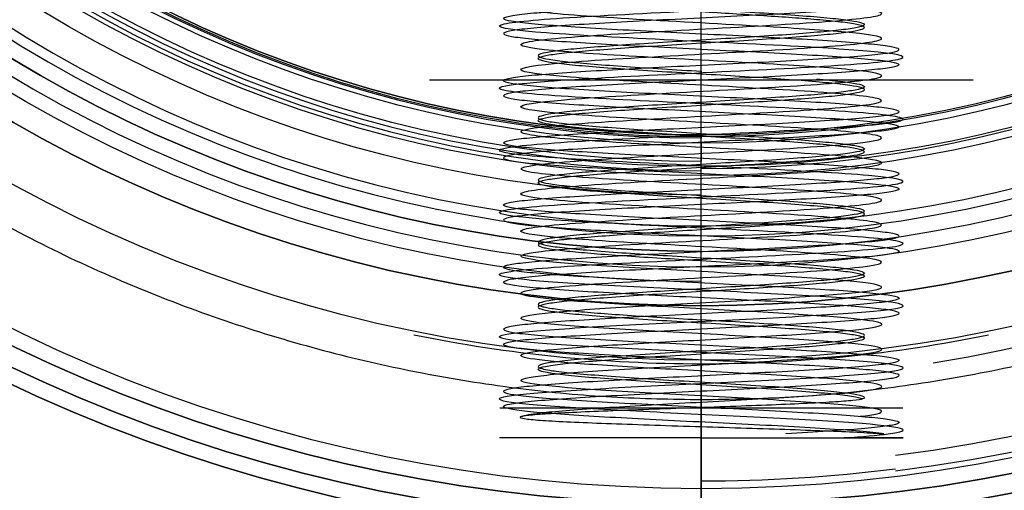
# Model space of a CAD drawing. Header units: centimetres. Extents: x -13.3 to 11.8, y -20.4 to 19.5.
# Tile 9 of 17: x -1.6 to -0.4, y -2 to -1.4. Entities that reach past the tile are written whole.
import ezdxf

# ---------------------------------------------------------------- set-up
doc = ezdxf.new("R2010")
doc.units = ezdxf.units.CM
doc.layers.add('Default', color=7, linetype='Continuous', true_color=0x000000)

# ---------------------------------------------------------------- blocks, each defined once
blk = doc.blocks.new('5486CRO_AF20')
at = {"layer": 'Default', "extrusion": (0, 1, 0)}
for centre, radius in [((0, 0, 55.5), 20.15), ((0, 0, 55.3), 20.35), ((0, 0, 50.05), 20.35), ((0, 0, 49.8), 17.8), ((0, 0, 44.8), 17.8)]:
    blk.add_arc(centre, radius, 180, 0, dxfattribs=at)
at = {"layer": 'Default', "extrusion": (0, -1, 0)}
for centre, radius in [((0, 0, -55.5), 18.5), ((0, 0, -54.8), 17.8), ((0, 0, -44.8), 20.35)]:
    blk.add_arc(centre, radius, 180, 0, dxfattribs=at)
blk = doc.blocks.new('4618_CAPPUCCIO_ABS_4617_0110')
at = {"layer": 'Default'}
for p, q in [((-18.546, 0.5), (-20.054, 0.5)), ((-19.114, 0.5, -2.596), (-19.114, 0.5, 2.596)), ((-16.9, 0), (-16.293, 0))]:
    blk.add_line(p, q, dxfattribs=at)
at = {"layer": 'Default', "extrusion": (0, 1, 0)}
for centre, radius, start, end in [((0, 0, 10), 16.771, 0, 180), ((0, 0, 10), 16.771, 180, 0), ((0, 0, 9.7), 16.065, 180, 0), ((0, 0, 7.89), 16.033, 0, 180), ((0, 0, 6.081), 16.001, 0, 180), ((0, 0, 6.081), 16.001, 180, 0), ((0, 0, 5.703), 15.703, 180, 0), ((0, 0, 5.703), 15.703, 0, 180), ((0, 0, 5.243), 17.3, 0, 180), ((0, 0, 5.243), 17.3, 180, 0), ((0, 0, 4.283), 15.622, 0, 180), ((0, 0, 2.622), 17.1, 0, 180), ((0, 0, 2.622), 17.1, 180, 0), ((0, 0, 2.027), 15.6, 0, 180), ((0, 0, 2.027), 15.6, 180, 0), ((0, 0, 1.054), 15.6, 0, 180), ((0, 0, 1.054), 15.6, 180, 0), ((0, 0, 0.5), 20.054, 0, 7.1612), ((0, 0, 0.5), 18.546, 348.4898, 360), ((0, 0, 0.5), 18.546, 0, 11.5102), ((0, 0, 0.2), 20.082, 7.1511, 180.3846), ((0, 0, 0.2), 17.1, 0, 180), ((0, 0, 0.2), 17.1, 180, 0), ((0, 0), 19.882, 7.2235, 180.3846), ((0, 0), 16.9, 0, 180), ((0, 0), 16.9, 180, 0), ((0, 0, 0.1), 16.12, 180, 0), ((0, 0, 0.1), 16.12, 0, 180)]:
    blk.add_arc(centre, radius, start, end, dxfattribs=at)
at = {"layer": 'Default', "extrusion": (0, -1, 0)}
for centre, radius, start, end in [((0, 0, -10), 16.375, 180, 0), ((0, 0, -5.943), 15.943, 180, 0), ((0, 0, -5.565), 15.645, 180, 0), ((0, 0, -5.11), 17.488, 180, 0), ((0, 0, -5.043), 17.1, 180, 0), ((0, 0, -3), 15.6, 180, 0), ((0, 0, -0.954), 15.627, 180, 0), ((0, 0), 18.778, 359.7287, 170.8554)]:
    blk.add_arc(centre, radius, start, end, dxfattribs=at)
at = {"layer": 'Default'}
blk.add_arc((-16.9, 0.2), 0.2, 180, 270, dxfattribs=at)
for points in [[(-16.375, 10), (-16.22, 9.85), (-16.065, 9.7)], [(-16.065, 9.7), (-16.033, 7.89), (-16.001, 6.081)], [(-15.703, 5.703), (-15.823, 5.823), (-15.943, 5.943)], [(-15.6, 3), (-15.622, 4.283), (-15.645, 5.565)], [(-17.1, 5.043), (-17.1, 2.622), (-17.1, 0.2)], [(-15.6, 3), (-15.6, 2.027), (-15.6, 1.054)], [(-16.12, 0.1), (-15.873, 0.527), (-15.627, 0.954)]]:
    blk.add_open_spline(points, degree=2, dxfattribs=at)
for points in [[(-19.008, 5.306), (-19.008, 5.306, 11.195), (-11.075, 5.306, 19.008), (0, 5.306, 19.008), (11.075, 5.306, 19.008), (19.008, 5.306, 11.195), (19.008, 5.306)], [(19.008, 5.306), (19.008, 5.306, -11.195), (11.075, 5.306, -19.008), (0, 5.306, -19.008), (-11.075, 5.306, -19.008), (-19.008, 5.306, -11.195), (-19.008, 5.306)]]:
    blk.add_rational_spline(points, [1.15675898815, 0.938030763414, 0.948198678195, 1.18726273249, 0.948198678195, 0.938030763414, 1.15675898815], degree=3, knots=[1.578243, 1.578243, 1.578243, 1.578243, 37.107042, 37.107042, 37.107042, 72.63584, 72.63584, 72.63584, 72.63584], dxfattribs=at)
blk = doc.blocks.new('AKARTDIV_THN_AF2_ASM')
at = {"layer": 'Default', "extrusion": (-1, 0, 0), "rotation": 90}
blk.add_blockref('4618_CAPPUCCIO_ABS_4617_0110', (-62.5, 0), dxfattribs=at)
at = {"layer": 'Default'}
blk.add_blockref('5486CRO_AF20', (0, 7), dxfattribs=at)
blk = doc.blocks.new('4322F41CRO_AF2')
at = {"layer": 'Default', "extrusion": (0, 0, -1)}
for centre, radius, start, end in [((0, 0, -6), 25, 270, 90), ((0, 0, -6), 25, 90, 270), ((0, 0, -5.5), 24.5, 270, 90), ((0, 0, -4), 24.5, 270, 90), ((0, 0, -2.5), 24.5, 90, 270), ((0, 0, -5.5), 24.5, 90, 270), ((0, 0, -4), 24.5, 90, 270), ((0, 0, -2), 24, 270, 90), ((0, 0, -2), 24, 90, 270), ((0, 0, -4.5), 22.75, 270, 90), ((0, 0, -4.5), 22.75, 90, 270), ((0, 0, -2), 20.8, 270, 90), ((0, 0, -2), 20.8, 90, 270), ((0, 0, -2.8), 20.6, 270, 90), ((0, 0, -2.5), 20.6, 270, 90), ((0, 0, -2.8), 20.6, 90, 270), ((0, 0, -2.5), 20.6, 90, 270), ((0, 0, -7), 20.8, 180, 0), ((0, 0, -6), 20.8, 180, 0), ((0, 0, -6.8), 20.6, 180, 0), ((0, 0, -6.5), 20.6, 180, 0)]:
    blk.add_arc(centre, radius, start, end, dxfattribs=at)
at = {"layer": 'Default'}
for centre, radius, start, end in [((0, 0, 2.5), 24.5, 90, 270), ((0, 0, 3), 22.75, 90, 270), ((0, 0, 6), 22.75, 90, 270), ((0, 0, 6), 22.75, 270, 90), ((0, 0, 3), 22.75, 270, 90), ((0, 0, 3), 20.8, 90, 270), ((0, 0, 3), 20.8, 270, 90), ((0, 0, 2.2), 20.6, 90, 270), ((0, 0, 2.2), 20.6, 270, 90), ((0, 0, 6.2), 20.6, 180, 0)]:
    blk.add_arc(centre, radius, start, end, dxfattribs=at)
blk = doc.blocks.new('4550Z_MAN_DEVIA_INC_ZAMA_QUA_R1123')
at = {"layer": 'Default'}
for p, q in [((-23.8, 40), (23.8, 40)), ((-19.111, 35.211), (-19.5, 35.6)), ((-14.896, 28, 3.5), (-14.896, 28, -3.5))]:
    blk.add_line(p, q, dxfattribs=at)
at = {"layer": 'Default', "extrusion": (0, -1, 0)}
blk.add_arc((0, 0, -38), 25, 140.7391704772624, 140.7391709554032, dxfattribs=at)
at = {"layer": 'Default', "extrusion": (-1, 0, 0)}
blk.add_arc((-33, 0, 19.5), 2.6, 0, 135, dxfattribs=at)
at = {"layer": 'Default', "extrusion": (1, 0, 0)}
blk.add_arc((33, 0, -19.5), 2.6, 180, 270, dxfattribs=at)
at = {"layer": 'Default'}
for points, knots in [([(-19.5, 34.838, 1.838), (-19.483, 34.596, 2.08), (-19.443, 33.898, 2.547), (-19.379, 32.551, 2.7), (-19.308, 31.197, 2.059), (-19.238, 30.383, 0.801), (-19.167, 30.353, -0.697), (-19.097, 31.117, -1.986), (-19.026, 32.445, -2.68), (-18.955, 33.939, -2.571), (-18.885, 35.152, -1.691), (-18.814, 35.72, -0.305), (-18.744, 35.473, 1.173), (-18.673, 34.485, 2.299), (-18.602, 33.052, 2.736), (-18.532, 31.603, 2.353), (-18.461, 30.573, 1.265), (-18.391, 30.271, -0.202), (-18.32, 30.786, -1.609), (-18.249, 31.965, -2.533), (-18.179, 33.454, -2.699), (-18.108, 34.807, -2.055), (-18.038, 35.618, -0.796), (-17.967, 35.645, 0.702), (-17.896, 34.879, 1.989), (-17.826, 33.55, 2.681), (-17.755, 32.056, 2.569), (-17.685, 30.845, 1.687), (-17.614, 30.28, 0.3), (-17.543, 30.53, -1.178), (-17.473, 31.52, -2.302), (-17.417, 32.66, -2.647), (-17.384, 33.326, -2.586), (-17.375, 33.507, -2.549)], [1.958813, 1.958813, 1.958813, 1.958813, 3.044735, 4.567103, 6.08947, 7.611838, 9.134205, 10.656573, 12.17894, 13.701308, 15.223675, 16.746043, 18.26841, 19.790778, 21.313145, 22.835513, 24.35788, 25.880248, 27.402616, 28.924983, 30.447351, 31.969718, 33.492086, 35.014453, 36.536821, 38.059188, 39.581556, 41.103923, 42.626291, 44.148658, 45.671026, 47.193393, 47.779098, 47.779098, 47.779098, 47.779098]), ([(-17.375, 33.507, -2.548), (-17.363, 33.747, -2.501), (-17.32, 34.587, -2.211), (-17.246, 35.664, -0.997), (-17.152, 35.646, 1.043), (-17.059, 34.266, 2.547), (-16.965, 32.235, 2.739), (-16.872, 30.597, 1.522), (-16.778, 30.197, -0.479), (-16.685, 31.239, -2.233), (-16.592, 33.188, -2.838), (-16.498, 35.04, -1.981), (-16.405, 35.842, -0.105), (-16.311, 35.181, 1.826), (-16.218, 33.397, 2.816), (-16.124, 31.408, 2.357), (-16.031, 30.24, 0.684), (-15.937, 30.492, -1.341), (-15.844, 32.035, -2.675), (-15.751, 34.075, -2.633), (-15.657, 35.562, -1.235), (-15.564, 35.73, 0.799), (-15.47, 34.492, 2.421), (-15.377, 32.486, 2.797), (-15.283, 30.745, 1.733), (-15.19, 30.165, -0.223), (-15.097, 31.044, -2.065), (-15.003, 32.93, -2.843), (-14.91, 34.852, -2.158), (-14.816, 35.821, -0.362), (-14.723, 35.337, 1.62), (-14.629, 33.65, 2.769), (-14.555, 32.043, 2.548), (-14.512, 31.336, 2.011), (-14.5, 31.163, 1.837)], [1.274448, 1.274448, 1.274448, 1.274448, 2.072195, 4.144389, 6.216584, 8.288778, 10.360973, 12.433167, 14.505362, 16.577557, 18.649751, 20.721946, 22.79414, 24.866335, 26.938529, 29.010724, 31.082919, 33.155113, 35.227308, 37.299502, 39.371697, 41.443891, 43.516086, 45.588281, 47.660475, 49.73267, 51.804864, 53.877059, 55.949253, 58.021448, 60.093643, 62.165837, 64.238032, 65.035778, 65.035778, 65.035778, 65.035778]), ([(-14.5, 31.163, 1.837), (-14.488, 30.989, 1.664), (-14.445, 30.452, 0.957), (-14.371, 30.231, -0.65), (-14.277, 31.38, -2.337), (-14.184, 33.362, -2.821), (-14.09, 35.158, -1.852), (-13.997, 35.843, 0.07), (-13.903, 35.065, 1.956), (-13.81, 33.223, 2.835), (-13.717, 31.267, 2.255), (-13.623, 30.203, 0.514), (-13.53, 30.579, -1.492), (-13.436, 32.201, -2.73), (-13.343, 34.235, -2.562), (-13.249, 35.633, -1.075), (-13.156, 35.675, 0.965), (-13.062, 34.341, 2.508), (-12.969, 32.316, 2.76), (-12.876, 30.643, 1.592), (-12.782, 30.184, -0.397), (-12.689, 31.174, -2.181), (-12.595, 33.105, -2.842), (-12.502, 34.981, -2.04), (-12.408, 35.838, -0.188), (-12.315, 35.233, 1.761), (-12.222, 33.479, 2.803), (-12.128, 31.478, 2.403), (-12.035, 30.261, 0.765), (-11.941, 30.453, -1.266), (-11.848, 31.957, -2.646), (-11.754, 33.997, -2.664), (-11.68, 35.211, -1.587), (-11.637, 35.501, -0.747), (-11.625, 35.548, -0.507)], [1.274448, 1.274448, 1.274448, 1.274448, 2.072195, 4.144389, 6.216584, 8.288778, 10.360973, 12.433167, 14.505362, 16.577557, 18.649751, 20.721946, 22.79414, 24.866335, 26.938529, 29.010724, 31.082919, 33.155113, 35.227308, 37.299502, 39.371697, 41.443891, 43.516086, 45.588281, 47.660475, 49.73267, 51.804864, 53.877059, 55.949253, 58.021448, 60.093643, 62.165837, 64.238032, 65.035778, 65.035778, 65.035778, 65.035778]), ([(-17.614, 33.453, -2.277), (-17.602, 33.668, -2.235), (-17.559, 34.418, -1.976), (-17.485, 35.38, -0.891), (-17.391, 35.364, 0.932), (-17.298, 34.132, 2.276), (-17.205, 32.316, 2.448), (-17.111, 30.853, 1.36), (-17.018, 30.495, -0.428), (-16.924, 31.427, -1.996), (-16.831, 33.168, -2.536), (-16.737, 34.823, -1.77), (-16.644, 35.54, -0.094), (-16.551, 34.949, 1.631), (-16.457, 33.354, 2.517), (-16.364, 31.578, 2.106), (-16.27, 30.533, 0.611), (-16.177, 30.759, -1.198), (-16.083, 32.138, -2.391), (-15.99, 33.961, -2.353), (-15.896, 35.289, -1.103), (-15.803, 35.439, 0.714), (-15.71, 34.333, 2.164), (-15.616, 32.541, 2.5), (-15.523, 30.985, 1.549), (-15.429, 30.466, -0.199), (-15.336, 31.252, -1.845), (-15.242, 32.938, -2.541), (-15.149, 34.655, -1.928), (-15.056, 35.521, -0.323), (-14.962, 35.089, 1.448), (-14.869, 33.581, 2.474), (-14.794, 32.145, 2.277), (-14.751, 31.513, 1.797), (-14.739, 31.358, 1.642)], [1.267306, 1.267306, 1.267306, 1.267306, 2.060661, 4.121322, 6.181983, 8.242643, 10.303304, 12.363965, 14.424626, 16.485287, 18.545948, 20.606609, 22.667269, 24.72793, 26.788591, 28.849252, 30.909913, 32.970574, 35.031235, 37.091895, 39.152556, 41.213217, 43.273878, 45.334539, 47.3952, 49.455861, 51.516521, 53.577182, 55.637843, 57.698504, 59.759165, 61.819826, 63.880487, 64.673744, 64.673744, 64.673744, 64.673744]), ([(-17.136, 33.453, -2.277), (-17.124, 33.668, -2.235), (-17.081, 34.418, -1.976), (-17.006, 35.38, -0.891), (-16.913, 35.364, 0.932), (-16.819, 34.132, 2.276), (-16.726, 32.316, 2.448), (-16.633, 30.853, 1.36), (-16.539, 30.495, -0.428), (-16.446, 31.427, -1.996), (-16.352, 33.168, -2.536), (-16.259, 34.823, -1.77), (-16.165, 35.54, -0.094), (-16.072, 34.949, 1.631), (-15.979, 33.354, 2.517), (-15.885, 31.578, 2.106), (-15.792, 30.533, 0.611), (-15.698, 30.759, -1.198), (-15.605, 32.138, -2.391), (-15.511, 33.961, -2.353), (-15.418, 35.289, -1.103), (-15.324, 35.439, 0.714), (-15.231, 34.333, 2.164), (-15.138, 32.541, 2.5), (-15.044, 30.985, 1.549), (-14.951, 30.466, -0.199), (-14.857, 31.252, -1.845), (-14.764, 32.938, -2.541), (-14.67, 34.655, -1.928), (-14.577, 35.521, -0.323), (-14.484, 35.089, 1.448), (-14.39, 33.581, 2.474), (-14.316, 32.145, 2.277), (-14.273, 31.513, 1.797), (-14.261, 31.358, 1.642)], [1.267404, 1.267404, 1.267404, 1.267404, 2.060661, 4.121322, 6.181983, 8.242643, 10.303304, 12.363965, 14.424626, 16.485287, 18.545948, 20.606609, 22.667269, 24.72793, 26.788591, 28.849252, 30.909913, 32.970574, 35.031235, 37.091895, 39.152556, 41.213217, 43.273878, 45.334539, 47.3952, 49.455861, 51.516521, 53.577182, 55.637843, 57.698504, 59.759165, 61.819826, 63.880487, 64.673842, 64.673842, 64.673842, 64.673842]), ([(-19.224, 33.271, -2.307), (-19.209, 33.543, -2.275), (-19.173, 34.19, -2.081), (-19.115, 35.006, -1.36), (-19.051, 35.414, -0.222), (-18.987, 35.221, 0.972), (-18.923, 34.475, 1.923), (-18.858, 33.363, 2.397), (-18.794, 32.16, 2.274), (-18.73, 31.166, 1.585), (-18.666, 30.629, 0.502), (-18.602, 30.681, -0.705), (-18.538, 31.31, -1.738), (-18.473, 32.36, -2.338), (-18.409, 33.568, -2.356), (-18.345, 34.636, -1.789), (-18.281, 35.296, -0.776), (-18.217, 35.386, 0.43), (-18.152, 34.881, 1.528), (-18.088, 33.909, 2.247), (-18.024, 32.711, 2.407), (-17.96, 31.584, 1.968), (-17.896, 30.81, 1.039), (-17.832, 30.581, -0.148), (-17.767, 30.953, -1.298), (-17.703, 31.835, -2.125), (-17.652, 32.766, -2.363), (-17.623, 33.306, -2.308), (-17.614, 33.453, -2.278)], [8.610606, 8.610606, 8.610606, 8.610606, 9.570875, 10.938143, 12.305411, 13.672679, 15.039947, 16.407215, 17.774483, 19.141751, 20.509018, 21.876286, 23.243554, 24.610822, 25.97809, 27.345358, 28.712626, 30.079894, 31.447162, 32.81443, 34.181697, 35.548965, 36.916233, 38.283501, 39.650769, 41.018037, 42.385305, 42.911276, 42.911276, 42.911276, 42.911276]), ([(-19.223, 34.097, 2.048), (-19.218, 34.009, 2.095), (-19.189, 33.527, 2.315), (-19.136, 32.536, 2.401), (-19.066, 31.343, 1.798), (-18.995, 30.645, 0.659), (-18.925, 30.651, -0.678), (-18.854, 31.358, -1.812), (-18.784, 32.556, -2.404), (-18.713, 33.886, -2.279), (-18.643, 34.952, -1.473), (-18.573, 35.435, -0.227), (-18.502, 35.19, 1.087), (-18.432, 34.291, 2.076), (-18.361, 33.007, 2.445), (-18.291, 31.72, 2.084), (-18.22, 30.816, 1.1), (-18.15, 30.564, -0.213), (-18.079, 31.04, -1.462), (-18.009, 32.101, -2.274), (-17.938, 33.431, -2.407), (-17.868, 34.632, -1.821), (-17.797, 35.345, -0.691), (-17.727, 35.358, 0.645), (-17.656, 34.667, 1.789), (-17.586, 33.477, 2.398), (-17.515, 32.145, 2.291), (-17.445, 31.069, 1.499), (-17.374, 30.569, 0.26), (-17.304, 30.795, -1.057), (-17.233, 31.68, -2.058), (-17.177, 32.697, -2.365), (-17.145, 33.291, -2.311), (-17.136, 33.453, -2.278)], [2.669333, 2.669333, 2.669333, 2.669333, 3.022373, 4.533559, 6.044746, 7.555932, 9.067119, 10.578305, 12.089492, 13.600678, 15.111865, 16.623051, 18.134238, 19.645424, 21.156611, 22.667797, 24.178984, 25.69017, 27.201357, 28.712543, 30.22373, 31.734916, 33.246103, 34.757289, 36.268476, 37.779662, 39.290849, 40.802035, 42.313222, 43.824408, 45.335595, 46.846781, 47.428198, 47.428198, 47.428198, 47.428198]), ([(-14.739, 31.358, 1.642), (-14.727, 31.203, 1.487), (-14.684, 30.723, 0.855), (-14.61, 30.526, -0.581), (-14.516, 31.552, -2.089), (-14.423, 33.323, -2.521), (-14.33, 34.928, -1.655), (-14.236, 35.541, 0.062), (-14.143, 34.845, 1.748), (-14.049, 33.199, 2.534), (-13.956, 31.451, 2.015), (-13.862, 30.5, 0.459), (-13.769, 30.836, -1.333), (-13.676, 32.286, -2.439), (-13.582, 34.103, -2.289), (-13.489, 35.353, -0.961), (-13.395, 35.391, 0.862), (-13.302, 34.198, 2.241), (-13.208, 32.389, 2.467), (-13.115, 30.894, 1.422), (-13.021, 30.483, -0.354), (-12.928, 31.369, -1.949), (-12.835, 33.094, -2.54), (-12.741, 34.77, -1.823), (-12.648, 35.536, -0.168), (-12.554, 34.996, 1.573), (-12.461, 33.428, 2.505), (-12.367, 31.64, 2.147), (-12.274, 30.552, 0.684), (-12.181, 30.724, -1.132), (-12.087, 32.068, -2.364), (-11.994, 33.891, -2.38), (-11.919, 34.976, -1.418), (-11.876, 35.235, -0.668), (-11.864, 35.277, -0.453)], [1.267306, 1.267306, 1.267306, 1.267306, 2.060661, 4.121322, 6.181983, 8.242643, 10.303304, 12.363965, 14.424626, 16.485287, 18.545948, 20.606609, 22.667269, 24.72793, 26.788591, 28.849252, 30.909913, 32.970574, 35.031235, 37.091895, 39.152556, 41.213217, 43.273878, 45.334539, 47.3952, 49.455861, 51.516521, 53.577182, 55.637843, 57.698504, 59.759165, 61.819826, 63.880487, 64.673744, 64.673744, 64.673744, 64.673744]), ([(-14.261, 31.358, 1.642), (-14.249, 31.203, 1.487), (-14.206, 30.723, 0.855), (-14.131, 30.526, -0.581), (-14.038, 31.552, -2.089), (-13.944, 33.323, -2.521), (-13.851, 34.928, -1.655), (-13.758, 35.541, 0.062), (-13.664, 34.845, 1.748), (-13.571, 33.199, 2.534), (-13.477, 31.451, 2.015), (-13.384, 30.5, 0.459), (-13.29, 30.836, -1.333), (-13.197, 32.286, -2.439), (-13.104, 34.103, -2.289), (-13.01, 35.353, -0.961), (-12.917, 35.391, 0.862), (-12.823, 34.198, 2.241), (-12.73, 32.389, 2.467), (-12.636, 30.894, 1.422), (-12.543, 30.483, -0.354), (-12.449, 31.369, -1.949), (-12.356, 33.094, -2.54), (-12.263, 34.77, -1.823), (-12.169, 35.536, -0.168), (-12.076, 34.996, 1.573), (-11.982, 33.428, 2.505), (-11.889, 31.64, 2.147), (-11.795, 30.552, 0.684), (-11.702, 30.724, -1.132), (-11.609, 32.068, -2.364), (-11.515, 33.891, -2.38), (-11.441, 34.976, -1.418), (-11.398, 35.235, -0.668), (-11.386, 35.277, -0.453)], [1.267404, 1.267404, 1.267404, 1.267404, 2.060661, 4.121322, 6.181983, 8.242643, 10.303304, 12.363965, 14.424626, 16.485287, 18.545948, 20.606609, 22.667269, 24.72793, 26.788591, 28.849252, 30.909913, 32.970574, 35.031235, 37.091895, 39.152556, 41.213217, 43.273878, 45.334539, 47.3952, 49.455861, 51.516521, 53.577182, 55.637843, 57.698504, 59.759165, 61.819826, 63.880487, 64.673842, 64.673842, 64.673842, 64.673842]), ([(-19, 33.302, 2.078), (-19.007, 33.482, 2.059), (-19.02, 33.839, 1.973), (-19.04, 34.327, 1.709), (-19.06, 34.734, 1.327), (-19.08, 35.033, 0.851), (-19.1, 35.202, 0.311), (-19.12, 35.229, -0.258), (-19.14, 35.111, -0.82), (-19.16, 34.852, -1.337), (-19.179, 34.47, -1.774), (-19.199, 33.986, -2.104), (-19.217, 33.481, -2.286), (-19.228, 33.144, -2.328), (-19.233, 33, -2.333)], [0, 0, 0, 0, 0.583206, 1.166413, 1.749619, 2.332825, 2.916032, 3.499238, 4.082444, 4.665651, 5.248857, 5.832063, 6.41527, 6.842028, 6.842028, 6.842028, 6.842028]), ([(-18.666, 32.227, -1.953), (-18.659, 32.338, -1.997), (-18.641, 32.624, -2.082), (-18.612, 33.102, -2.12), (-18.58, 33.631, -2.027), (-18.548, 34.12, -1.803), (-18.515, 34.537, -1.464), (-18.483, 34.855, -1.032), (-18.451, 35.055, -0.533), (-18.429, 35.1, -0.178), (-18.418, 35.1)], [5.555534, 5.555534, 5.555534, 5.555534, 5.918673, 6.456735, 6.994796, 7.532857, 8.070918, 8.60898, 9.147041, 9.685102, 9.685102, 9.685102, 9.685102]), ([(-18.382, 35.1), (-18.392, 35.1, -0.179), (-18.414, 35.054, -0.537), (-18.447, 34.851, -1.039), (-18.479, 34.529, -1.473), (-18.512, 34.106, -1.812), (-18.544, 33.612, -2.033), (-18.577, 33.078, -2.122), (-18.605, 32.608, -2.079), (-18.623, 32.33, -1.993), (-18.63, 32.227, -1.953)], [0, 0, 0, 0, 0.542017, 1.084035, 1.626052, 2.168069, 2.710086, 3.252104, 3.794121, 4.12946, 4.12946, 4.12946, 4.12946]), ([(-18.63, 32.227, -1.953), (-18.634, 32.163, -1.927), (-18.649, 31.938, -1.825), (-18.675, 31.584, -1.582), (-18.707, 31.23, -1.172), (-18.74, 30.991, -0.687), (-18.772, 30.883, -0.156), (-18.805, 30.912, 0.384), (-18.837, 31.077, 0.899), (-18.87, 31.367, 1.356), (-18.902, 31.762, 1.725), (-18.935, 32.239, 1.982), (-18.967, 32.764, 2.11), (-18.989, 33.125, 2.104), (-19, 33.302, 2.078)], [4.12946, 4.12946, 4.12946, 4.12946, 4.336138, 4.878156, 5.420173, 5.96219, 6.504208, 7.046225, 7.588242, 8.130259, 8.672277, 9.214294, 9.756311, 10.298329, 10.298329, 10.298329, 10.298329]), ([(-19.233, 33, -2.333), (-19.235, 32.947, -2.335), (-19.243, 32.698, -2.335), (-19.258, 32.253, -2.263), (-19.278, 31.703, -2.023), (-19.297, 31.227, -1.651), (-19.316, 30.857, -1.17), (-19.336, 30.615, -0.608), (-19.349, 30.551, -0.204), (-19.355, 30.545)], [6.842028, 6.842028, 6.842028, 6.842028, 6.998476, 7.581682, 8.164889, 8.748095, 9.331301, 9.914508, 10.497714, 10.497714, 10.497714, 10.497714]), ([(-19, 32.698, 2.078), (-18.989, 32.522, 2.053), (-18.968, 32.177, 1.957), (-18.935, 31.712, 1.688), (-18.903, 31.33, 1.31), (-18.871, 31.055, 0.849), (-18.838, 30.904, 0.333), (-18.806, 30.887, -0.204), (-18.774, 31.006, -0.728), (-18.742, 31.253, -1.205), (-18.709, 31.611, -1.605), (-18.684, 31.958, -1.836), (-18.67, 32.173, -1.931), (-18.666, 32.227, -1.953)], [0, 0, 0, 0, 0.538061, 1.076122, 1.614184, 2.152245, 2.690306, 3.228367, 3.766429, 4.30449, 4.842551, 5.380612, 5.555534, 5.555534, 5.555534, 5.555534])]:
    blk.add_open_spline(points, degree=3, knots=knots, dxfattribs=at)
for points, degree in [([(-19.5, 35.6), (-21.1, 35.6), (-22.7, 35.6)], 2), ([(-17.278, 33.497, -2.498), (-17.289, 33.288, -2.539), (-17.31, 32.861, -2.57), (-17.342, 32.228, -2.455), (-17.374, 31.644, -2.187), (-17.406, 31.144, -1.783), (-17.437, 30.76, -1.267), (-17.469, 30.516, -0.672), (-17.501, 30.427, -0.035), (-17.533, 30.498, 0.604), (-17.565, 30.726, 1.205), (-17.597, 31.096, 1.731), (-17.629, 31.584, 2.149), (-17.661, 32.161, 2.433), (-17.693, 32.79, 2.565), (-17.725, 33.433, 2.537), (-17.756, 34.048, 2.35), (-17.788, 34.598, 2.017), (-17.82, 35.048, 1.558), (-17.852, 35.371, 1.002), (-17.884, 35.545, 0.383), (-17.916, 35.56, -0.26), (-17.948, 35.416, -0.886), (-17.98, 35.121, -1.458), (-18.012, 34.693, -1.938), (-18.043, 34.16, -2.297), (-18.075, 33.555, -2.513), (-18.107, 32.914, -2.572), (-18.139, 32.279, -2.471), (-18.171, 31.689, -2.215), (-18.203, 31.181, -1.821), (-18.235, 30.787, -1.313), (-18.267, 30.53, -0.724), (-18.299, 30.428, -0.089), (-18.331, 30.486, 0.551), (-18.362, 30.701, 1.157), (-18.394, 31.06, 1.691), (-18.426, 31.54, 2.119), (-18.458, 32.111, 2.415), (-18.49, 32.737, 2.56), (-18.522, 33.38, 2.545), (-18.554, 33.999, 2.372), (-18.586, 34.556, 2.05), (-18.618, 35.015, 1.601), (-18.649, 35.349, 1.051), (-18.681, 35.536, 0.436), (-18.713, 35.565, -0.206), (-18.745, 35.434, -0.836), (-18.777, 35.151, -1.413), (-18.809, 34.733, -1.902), (-18.841, 34.208, -2.273), (-18.873, 33.607, -2.501), (-18.905, 32.968, -2.573), (-18.936, 32.331, -2.485), (-18.968, 31.736, -2.242), (-19, 31.22, -1.858), (-19.032, 30.815, -1.359), (-19.064, 30.546, -0.775), (-19.096, 30.43, -0.142), (-19.128, 30.475, 0.499), (-19.16, 30.678, 1.109), (-19.192, 31.025, 1.65), (-19.224, 31.496, 2.088), (-19.255, 32.06, 2.396), (-19.287, 32.684, 2.554), (-19.319, 33.327, 2.553), (-19.351, 33.949, 2.392), (-19.383, 34.513, 2.082), (-19.415, 34.981, 1.642), (-19.436, 35.212, 1.281), (-19.447, 35.303, 1.088)], 3), ([(-19.447, 32.022, 2.351), (-19.436, 31.826, 2.27), (-19.415, 31.454, 2.057), (-19.383, 30.993, 1.611), (-19.351, 30.657, 1.064), (-19.319, 30.466, 0.45), (-19.288, 30.434, -0.191), (-19.256, 30.561, -0.82), (-19.224, 30.84, -1.399), (-19.192, 31.253, -1.89), (-19.16, 31.776, -2.264), (-19.128, 32.374, -2.496), (-19.096, 33.011, -2.573), (-19.065, 33.648, -2.491), (-19.033, 34.245, -2.253), (-19.001, 34.763, -1.874), (-18.969, 35.173, -1.379), (-18.937, 35.446, -0.799), (-18.905, 35.568, -0.168), (-18.873, 35.53, 0.473), (-18.842, 35.334, 1.084), (-18.81, 34.993, 1.628), (-18.778, 34.528, 2.071), (-18.746, 33.967, 2.385), (-18.714, 33.347, 2.55), (-18.682, 32.705, 2.557), (-18.65, 32.081, 2.404), (-18.619, 31.515, 2.102), (-18.587, 31.041, 1.668), (-18.555, 30.689, 1.131), (-18.523, 30.48, 0.524), (-18.491, 30.429, -0.116), (-18.459, 30.538, -0.749), (-18.428, 30.8, -1.335), (-18.396, 31.199, -1.838), (-18.364, 31.71, -2.227), (-18.332, 32.302, -2.477), (-18.3, 32.937, -2.573), (-18.268, 33.575, -2.508), (-18.236, 34.178, -2.288), (-18.205, 34.708, -1.925), (-18.173, 35.131, -1.442), (-18.141, 35.422, -0.87), (-18.109, 35.562, -0.243), (-18.077, 35.542, 0.399), (-18.045, 35.364, 1.016), (-18.013, 35.039, 1.57), (-17.982, 34.587, 2.026), (-17.95, 34.036, 2.356), (-17.918, 33.421, 2.539), (-17.886, 32.779, 2.564), (-17.854, 32.151, 2.43), (-17.822, 31.576, 2.144), (-17.791, 31.09, 1.725), (-17.759, 30.722, 1.198), (-17.727, 30.497, 0.597), (-17.695, 30.427, -0.041), (-17.663, 30.517, -0.677), (-17.631, 30.762, -1.271), (-17.599, 31.146, -1.785), (-17.568, 31.646, -2.188), (-17.536, 32.23, -2.456), (-17.504, 32.862, -2.57), (-17.483, 33.289, -2.539), (-17.472, 33.497, -2.498)], 3), ([(-14.597, 31.199, 1.801), (-14.608, 31.35, 1.951), (-14.629, 31.689, 2.215), (-14.661, 32.28, 2.471), (-14.693, 32.916, 2.572), (-14.725, 33.557, 2.513), (-14.757, 34.163, 2.296), (-14.789, 34.697, 1.935), (-14.821, 35.124, 1.453), (-14.853, 35.418, 0.88), (-14.884, 35.561, 0.252), (-14.916, 35.544, -0.392), (-14.948, 35.367, -1.011), (-14.98, 35.042, -1.567), (-15.012, 34.589, -2.025), (-15.044, 34.037, -2.356), (-15.076, 33.419, -2.539), (-15.108, 32.776, -2.564), (-15.14, 32.146, -2.428), (-15.172, 31.57, -2.14), (-15.204, 31.084, -1.718), (-15.236, 30.717, -1.188), (-15.268, 30.494, -0.584), (-15.3, 30.427, 0.056), (-15.332, 30.521, 0.693), (-15.364, 30.771, 1.287), (-15.396, 31.16, 1.8), (-15.428, 31.665, 2.2), (-15.459, 32.253, 2.463), (-15.491, 32.888, 2.571), (-15.523, 33.53, 2.519), (-15.555, 34.138, 2.308), (-15.587, 34.676, 1.953), (-15.619, 35.108, 1.476), (-15.651, 35.409, 0.907), (-15.683, 35.558, 0.28), (-15.715, 35.548, -0.364), (-15.747, 35.378, -0.985), (-15.779, 35.059, -1.544), (-15.811, 34.611, -2.007), (-15.843, 34.062, -2.344), (-15.875, 33.447, -2.535), (-15.907, 32.804, -2.566), (-15.939, 32.173, -2.437), (-15.971, 31.594, -2.155), (-16.003, 31.103, -1.739), (-16.034, 30.73, -1.213), (-16.066, 30.5, -0.612), (-16.098, 30.427, 0.028), (-16.13, 30.514, 0.666), (-16.162, 30.757, 1.262), (-16.194, 31.141, 1.78), (-16.226, 31.641, 2.186), (-16.258, 32.226, 2.455), (-16.29, 32.86, 2.57), (-16.322, 33.502, 2.524), (-16.354, 34.113, 2.321), (-16.386, 34.654, 1.972), (-16.418, 35.092, 1.499), (-16.45, 35.399, 0.933), (-16.482, 35.555, 0.308), (-16.514, 35.552, -0.336), (-16.546, 35.388, -0.959), (-16.578, 35.076, -1.522), (-16.609, 34.633, -1.989), (-16.641, 34.088, -2.333), (-16.673, 33.475, -2.53), (-16.705, 32.832, -2.568), (-16.737, 32.199, -2.446), (-16.769, 31.617, -2.171), (-16.801, 31.122, -1.759), (-16.833, 30.744, -1.238), (-16.865, 30.507, -0.639), (-16.897, 30.426), (-16.929, 30.507, 0.639), (-16.961, 30.744, 1.238), (-16.993, 31.122, 1.759), (-17.025, 31.617, 2.171), (-17.057, 32.199, 2.446), (-17.089, 32.832, 2.568), (-17.121, 33.475, 2.53), (-17.153, 34.088, 2.333), (-17.184, 34.633, 1.989), (-17.216, 35.076, 1.522), (-17.248, 35.388, 0.959), (-17.28, 35.552, 0.336), (-17.312, 35.555, -0.308), (-17.344, 35.399, -0.933), (-17.376, 35.092, -1.499), (-17.408, 34.654, -1.972), (-17.44, 34.113, -2.321), (-17.461, 33.706, -2.456), (-17.472, 33.497, -2.498)], 3), ([(-17.278, 33.497, -2.498), (-17.267, 33.706, -2.456), (-17.246, 34.113, -2.321), (-17.214, 34.654, -1.972), (-17.182, 35.092, -1.499), (-17.15, 35.399, -0.933), (-17.118, 35.555, -0.308), (-17.086, 35.552, 0.336), (-17.054, 35.388, 0.959), (-17.022, 35.076, 1.522), (-16.991, 34.633, 1.989), (-16.959, 34.088, 2.333), (-16.927, 33.475, 2.53), (-16.895, 32.832, 2.568), (-16.863, 32.199, 2.446), (-16.831, 31.617, 2.171), (-16.799, 31.122, 1.759), (-16.767, 30.744, 1.238), (-16.735, 30.507, 0.639), (-16.703, 30.426), (-16.671, 30.507, -0.639), (-16.639, 30.744, -1.238), (-16.607, 31.122, -1.759), (-16.575, 31.617, -2.171), (-16.543, 32.199, -2.446), (-16.511, 32.832, -2.568), (-16.479, 33.475, -2.53), (-16.447, 34.088, -2.333), (-16.416, 34.633, -1.989), (-16.384, 35.076, -1.522), (-16.352, 35.388, -0.959), (-16.32, 35.552, -0.336), (-16.288, 35.555, 0.308), (-16.256, 35.399, 0.933), (-16.224, 35.092, 1.499), (-16.192, 34.654, 1.972), (-16.16, 34.113, 2.321), (-16.128, 33.502, 2.524), (-16.096, 32.86, 2.57), (-16.064, 32.226, 2.455), (-16.032, 31.641, 2.186), (-16, 31.141, 1.78), (-15.968, 30.757, 1.262), (-15.936, 30.514, 0.666), (-15.904, 30.427, 0.028), (-15.872, 30.5, -0.612), (-15.841, 30.73, -1.213), (-15.809, 31.103, -1.739), (-15.777, 31.594, -2.155), (-15.745, 32.173, -2.437), (-15.713, 32.804, -2.566), (-15.681, 33.447, -2.535), (-15.649, 34.062, -2.344), (-15.617, 34.611, -2.007), (-15.585, 35.059, -1.544), (-15.553, 35.378, -0.985), (-15.521, 35.548, -0.364), (-15.489, 35.558, 0.28), (-15.457, 35.409, 0.907), (-15.425, 35.108, 1.476), (-15.393, 34.676, 1.953), (-15.361, 34.138, 2.308), (-15.329, 33.53, 2.519), (-15.297, 32.888, 2.571), (-15.266, 32.253, 2.463), (-15.234, 31.665, 2.2), (-15.202, 31.16, 1.8), (-15.17, 30.771, 1.287), (-15.138, 30.521, 0.693), (-15.106, 30.427, 0.056), (-15.074, 30.494, -0.584), (-15.042, 30.717, -1.188), (-15.01, 31.084, -1.718), (-14.978, 31.57, -2.14), (-14.946, 32.146, -2.428), (-14.914, 32.776, -2.564), (-14.882, 33.419, -2.539), (-14.85, 34.037, -2.356), (-14.818, 34.589, -2.025), (-14.786, 35.042, -1.567), (-14.754, 35.367, -1.011), (-14.722, 35.544, -0.392), (-14.691, 35.561, 0.252), (-14.659, 35.418, 0.88), (-14.627, 35.124, 1.453), (-14.595, 34.697, 1.935), (-14.563, 34.163, 2.296), (-14.531, 33.557, 2.513), (-14.499, 32.916, 2.572), (-14.467, 32.28, 2.471), (-14.435, 31.689, 2.215), (-14.414, 31.35, 1.951), (-14.403, 31.199, 1.801)], 3), ([(-11.722, 35.498, -0.497), (-11.733, 35.456, -0.706), (-11.754, 35.321, -1.113), (-11.786, 34.972, -1.654), (-11.818, 34.499, -2.092), (-11.85, 33.933, -2.399), (-11.882, 33.308, -2.555), (-11.914, 32.664, -2.552), (-11.946, 32.041, -2.388), (-11.978, 31.478, -2.076), (-12.009, 31.011, -1.633), (-12.041, 30.667, -1.088), (-12.073, 30.47, -0.475), (-12.105, 30.432, 0.168), (-12.137, 30.554, 0.801), (-12.169, 30.829, 1.383), (-12.201, 31.241, 1.878), (-12.233, 31.762, 2.256), (-12.265, 32.361, 2.493), (-12.297, 33, 2.574), (-12.329, 33.639, 2.493), (-12.361, 34.238, 2.256), (-12.393, 34.759, 1.878), (-12.425, 35.171, 1.383), (-12.457, 35.446, 0.801), (-12.489, 35.568, 0.168), (-12.521, 35.53, -0.475), (-12.553, 35.333, -1.088), (-12.584, 34.989, -1.633), (-12.616, 34.522, -2.076), (-12.648, 33.959, -2.388), (-12.68, 33.336, -2.552), (-12.712, 32.692, -2.555), (-12.744, 32.067, -2.399), (-12.776, 31.501, -2.092), (-12.808, 31.028, -1.654), (-12.84, 30.679, -1.113), (-12.872, 30.476, -0.502), (-12.904, 30.43, 0.14), (-12.936, 30.545, 0.774), (-12.968, 30.814, 1.359), (-13, 31.22, 1.859), (-13.032, 31.738, 2.243), (-13.064, 32.334, 2.486), (-13.096, 32.972, 2.573), (-13.128, 33.612, 2.5), (-13.159, 34.213, 2.27), (-13.191, 34.739, 1.897), (-13.223, 35.155, 1.406), (-13.255, 35.437, 0.827), (-13.287, 35.566, 0.196), (-13.319, 35.535, -0.447), (-13.351, 35.344, -1.062), (-13.383, 35.007, -1.611), (-13.415, 34.544, -2.059), (-13.447, 33.985, -2.378), (-13.479, 33.364, -2.548), (-13.511, 32.72, -2.558), (-13.543, 32.093, -2.409), (-13.575, 31.524, -2.108), (-13.607, 31.047, -1.676), (-13.639, 30.692, -1.138), (-13.671, 30.481, -0.53), (-13.703, 30.429, 0.112), (-13.734, 30.537, 0.747), (-13.766, 30.8, 1.335), (-13.798, 31.2, 1.84), (-13.83, 31.713, 2.229), (-13.862, 32.307, 2.479), (-13.894, 32.944, 2.573), (-13.926, 33.584, 2.506), (-13.958, 34.188, 2.283), (-13.99, 34.718, 1.916), (-14.022, 35.14, 1.43), (-14.054, 35.428, 0.854), (-14.086, 35.564, 0.224), (-14.118, 35.539, -0.419), (-14.15, 35.356, -1.037), (-14.182, 35.025, -1.589), (-14.214, 34.567, -2.042), (-14.246, 34.011, -2.367), (-14.278, 33.392, -2.544), (-14.309, 32.748, -2.561), (-14.341, 32.12, -2.418), (-14.373, 31.547, -2.124), (-14.405, 31.065, -1.697), (-14.437, 30.704, -1.163), (-14.469, 30.487, -0.557), (-14.501, 30.428, 0.084), (-14.533, 30.529, 0.72), (-14.565, 30.785, 1.311), (-14.586, 31.049, 1.65), (-14.597, 31.199, 1.801)], 3), ([(-14.403, 31.199, 1.801), (-14.392, 31.049, 1.65), (-14.371, 30.785, 1.311), (-14.339, 30.529, 0.72), (-14.307, 30.428, 0.084), (-14.275, 30.487, -0.557), (-14.243, 30.704, -1.163), (-14.211, 31.065, -1.697), (-14.179, 31.547, -2.124), (-14.147, 32.12, -2.418), (-14.116, 32.748, -2.561), (-14.084, 33.392, -2.544), (-14.052, 34.011, -2.367), (-14.02, 34.567, -2.042), (-13.988, 35.025, -1.589), (-13.956, 35.356, -1.037), (-13.924, 35.539, -0.419), (-13.892, 35.564, 0.224), (-13.86, 35.428, 0.854), (-13.828, 35.14, 1.43), (-13.796, 34.718, 1.916), (-13.764, 34.188, 2.283), (-13.732, 33.584, 2.506), (-13.7, 32.944, 2.573), (-13.668, 32.307, 2.479), (-13.636, 31.713, 2.229), (-13.604, 31.2, 1.84), (-13.572, 30.8, 1.335), (-13.541, 30.537, 0.747), (-13.509, 30.429, 0.112), (-13.477, 30.481, -0.53), (-13.445, 30.692, -1.138), (-13.413, 31.047, -1.676), (-13.381, 31.524, -2.108), (-13.349, 32.093, -2.409), (-13.317, 32.72, -2.558), (-13.285, 33.364, -2.548), (-13.253, 33.985, -2.378), (-13.221, 34.544, -2.059), (-13.189, 35.007, -1.611), (-13.157, 35.344, -1.062), (-13.125, 35.535, -0.447), (-13.093, 35.566, 0.196), (-13.061, 35.437, 0.827), (-13.029, 35.155, 1.406), (-12.997, 34.739, 1.897), (-12.966, 34.213, 2.27), (-12.934, 33.612, 2.5), (-12.902, 32.972, 2.573), (-12.87, 32.334, 2.486), (-12.838, 31.738, 2.243), (-12.806, 31.22, 1.859), (-12.774, 30.814, 1.359), (-12.742, 30.545, 0.774), (-12.71, 30.43, 0.14), (-12.678, 30.476, -0.502), (-12.646, 30.679, -1.113), (-12.614, 31.028, -1.654), (-12.582, 31.501, -2.092), (-12.55, 32.067, -2.399), (-12.518, 32.692, -2.555), (-12.486, 33.336, -2.552), (-12.454, 33.959, -2.388), (-12.422, 34.522, -2.076), (-12.391, 34.989, -1.633), (-12.359, 35.333, -1.088), (-12.327, 35.53, -0.475), (-12.295, 35.568, 0.168), (-12.263, 35.446, 0.801), (-12.231, 35.171, 1.383), (-12.199, 34.759, 1.878), (-12.167, 34.238, 2.256), (-12.135, 33.639, 2.493), (-12.103, 33, 2.574), (-12.071, 32.361, 2.493), (-12.039, 31.762, 2.256), (-12.007, 31.241, 1.878), (-11.975, 30.829, 1.383), (-11.943, 30.554, 0.801), (-11.911, 30.432, 0.168), (-11.879, 30.47, -0.475), (-11.847, 30.667, -1.088), (-11.816, 31.011, -1.633), (-11.784, 31.478, -2.076), (-11.752, 32.041, -2.388), (-11.72, 32.664, -2.552), (-11.688, 33.308, -2.555), (-11.656, 33.933, -2.399), (-11.624, 34.499, -2.092), (-11.592, 34.972, -1.654), (-11.56, 35.321, -1.113), (-11.539, 35.456, -0.706), (-11.528, 35.498, -0.497)], 3), ([(-18.418, 35.1), (-18.4, 35.1), (-18.382, 35.1)], 2), ([(-18.018, 30.9), (-18.028, 30.9, 0.167), (-18.049, 30.94, 0.502), (-18.079, 31.118, 0.977), (-18.11, 31.408, 1.4), (-18.141, 31.783, 1.737), (-18.172, 32.244, 1.982), (-18.203, 32.739, 2.103), (-18.233, 33.239, 2.107), (-18.264, 33.748, 1.986), (-18.296, 34.214, 1.739), (-18.327, 34.592, 1.399), (-18.357, 34.877, 0.987), (-18.388, 35.059, 0.506), (-18.408, 35.1, 0.169), (-18.418, 35.1)], 3), ([(-18.382, 35.1), (-18.372, 35.1, 0.167), (-18.351, 35.06, 0.501), (-18.321, 34.882, 0.978), (-18.29, 34.592, 1.401), (-18.259, 34.216, 1.737), (-18.228, 33.756, 1.982), (-18.197, 33.263, 2.103), (-18.167, 32.762, 2.107), (-18.136, 32.252, 1.986), (-18.104, 31.787, 1.74), (-18.073, 31.409, 1.4), (-18.043, 31.124, 0.988), (-18.012, 30.94, 0.506), (-17.992, 30.9, 0.169), (-17.982, 30.9)], 3), ([(-17.618, 35.1), (-17.629, 35.1, -0.169), (-17.649, 35.06, -0.508), (-17.681, 34.872, -0.999), (-17.712, 34.574, -1.42), (-17.742, 34.2, -1.747), (-17.772, 33.751, -1.983), (-17.803, 33.251, -2.105), (-17.833, 32.751, -2.105), (-17.864, 32.25, -1.984), (-17.895, 31.8, -1.747), (-17.925, 31.426, -1.419), (-17.956, 31.129, -0.999), (-17.988, 30.941, -0.508), (-18.008, 30.9, -0.169), (-18.018, 30.9)], 3), ([(-17.582, 35.1), (-17.591, 35.1, -0.159), (-17.611, 35.064, -0.477), (-17.64, 34.903, -0.93), (-17.669, 34.64, -1.341), (-17.698, 34.298, -1.674), (-17.727, 33.875, -1.93), (-17.747, 33.567, -2.028), (-17.757, 33.41, -2.06)], 3), ([(-17.618, 35.1), (-17.6, 35.1), (-17.582, 35.1)], 2), ([(-17.218, 30.9), (-17.229, 30.9, 0.169), (-17.249, 30.94, 0.506), (-17.28, 31.124, 0.988), (-17.31, 31.409, 1.4), (-17.341, 31.787, 1.74), (-17.373, 32.252, 1.986), (-17.404, 32.762, 2.107), (-17.434, 33.263, 2.103), (-17.465, 33.756, 1.982), (-17.496, 34.216, 1.737), (-17.526, 34.592, 1.401), (-17.557, 34.882, 0.978), (-17.588, 35.06, 0.501), (-17.608, 35.1, 0.167), (-17.618, 35.1)], 3), ([(-17.182, 30.9), (-17.192, 30.9, 0.169), (-17.212, 30.94, 0.508), (-17.244, 31.128, 0.999), (-17.275, 31.426, 1.42), (-17.305, 31.8, 1.747), (-17.336, 32.249, 1.983), (-17.367, 32.75, 2.105), (-17.397, 33.25, 2.105), (-17.428, 33.751, 1.984), (-17.458, 34.2, 1.747), (-17.488, 34.575, 1.419), (-17.519, 34.871, 0.999), (-17.551, 35.059, 0.508), (-17.571, 35.1, 0.169), (-17.582, 35.1)], 3), ([(-16.782, 35.1), (-16.792, 35.1, -0.169), (-16.812, 35.06, -0.506), (-16.843, 34.876, -0.987), (-16.873, 34.592, -1.4), (-16.904, 34.214, -1.74), (-16.936, 33.748, -1.986), (-16.967, 33.239, -2.107), (-16.997, 32.738, -2.103), (-17.028, 32.244, -1.982), (-17.059, 31.784, -1.737), (-17.09, 31.408, -1.4), (-17.121, 31.118, -0.978), (-17.151, 30.94, -0.501), (-17.172, 30.9, -0.167), (-17.182, 30.9)], 3), ([(-16.993, 33.41, -2.06), (-16.984, 33.567, -2.028), (-16.964, 33.875, -1.93), (-16.934, 34.298, -1.674), (-16.906, 34.64, -1.341), (-16.876, 34.903, -0.93), (-16.847, 35.064, -0.477), (-16.828, 35.1, -0.159), (-16.818, 35.1)], 3), ([(-16.818, 35.1), (-16.8, 35.1), (-16.782, 35.1)], 2), ([(-16.818, 35.1), (-16.808, 35.1, 0.169), (-16.788, 35.059, 0.508), (-16.756, 34.871, 0.999), (-16.725, 34.575, 1.419), (-16.695, 34.2, 1.747), (-16.664, 33.751, 1.984), (-16.633, 33.25, 2.105), (-16.603, 32.75, 2.105), (-16.572, 32.249, 1.983), (-16.542, 31.8, 1.747), (-16.512, 31.426, 1.42), (-16.481, 31.128, 0.999), (-16.449, 30.94, 0.508), (-16.429, 30.9, 0.169), (-16.418, 30.9)], 3), ([(-16.382, 30.9), (-16.392, 30.9, 0.166), (-16.412, 30.939, 0.501), (-16.443, 31.121, 0.985), (-16.474, 31.414, 1.407), (-16.504, 31.789, 1.741), (-16.535, 32.243, 1.981), (-16.565, 32.73, 2.102), (-16.596, 33.232, 2.108), (-16.627, 33.739, 1.989), (-16.659, 34.206, 1.745), (-16.689, 34.584, 1.409), (-16.719, 34.873, 0.994), (-16.751, 35.06, 0.507), (-16.771, 35.1, 0.169), (-16.782, 35.1)], 3), ([(-16.418, 30.9), (-16.408, 30.9, -0.167), (-16.388, 30.94, -0.501), (-16.357, 31.118, -0.978), (-16.327, 31.408, -1.4), (-16.296, 31.784, -1.737), (-16.265, 32.244, -1.982), (-16.234, 32.738, -2.103), (-16.204, 33.239, -2.107), (-16.173, 33.748, -1.986), (-16.141, 34.214, -1.74), (-16.11, 34.592, -1.4), (-16.08, 34.876, -0.987), (-16.049, 35.06, -0.506), (-16.029, 35.1, -0.169), (-16.018, 35.1)], 3), ([(-15.982, 35.1), (-15.992, 35.1, -0.169), (-16.012, 35.06, -0.508), (-16.044, 34.872, -0.998), (-16.075, 34.575, -1.418), (-16.105, 34.202, -1.746), (-16.136, 33.743, -1.987), (-16.167, 33.239, -2.107), (-16.197, 32.739, -2.104), (-16.228, 32.244, -1.981), (-16.258, 31.8, -1.747), (-16.288, 31.424, -1.418), (-16.319, 31.128, -0.998), (-16.351, 30.94, -0.508), (-16.371, 30.9, -0.169), (-16.382, 30.9)], 3), ([(-16.018, 35.1), (-16, 35.1), (-15.982, 35.1)], 2), ([(-16.018, 35.1), (-16.008, 35.1, 0.169), (-15.988, 35.06, 0.507), (-15.956, 34.873, 0.994), (-15.926, 34.584, 1.409), (-15.895, 34.206, 1.745), (-15.864, 33.739, 1.989), (-15.832, 33.232, 2.108), (-15.802, 32.73, 2.102), (-15.772, 32.243, 1.981), (-15.741, 31.789, 1.741), (-15.711, 31.414, 1.407), (-15.68, 31.121, 0.985), (-15.649, 30.939, 0.501), (-15.628, 30.9, 0.166), (-15.618, 30.9)], 3), ([(-15.582, 30.9), (-15.592, 30.9, 0.168), (-15.612, 30.94, 0.503), (-15.643, 31.118, 0.976), (-15.673, 31.403, 1.395), (-15.704, 31.779, 1.734), (-15.735, 32.243, 1.982), (-15.767, 32.751, 2.106), (-15.797, 33.251, 2.105), (-15.828, 33.758, 1.982), (-15.86, 34.221, 1.734), (-15.89, 34.597, 1.395), (-15.921, 34.883, 0.975), (-15.951, 35.06, 0.503), (-15.971, 35.1, 0.168), (-15.982, 35.1)], 3), ([(-15.618, 30.9), (-15.608, 30.9, -0.169), (-15.588, 30.94, -0.508), (-15.556, 31.128, -0.998), (-15.525, 31.424, -1.418), (-15.495, 31.8, -1.747), (-15.465, 32.244, -1.981), (-15.434, 32.739, -2.104), (-15.404, 33.239, -2.107), (-15.373, 33.743, -1.987), (-15.342, 34.202, -1.746), (-15.312, 34.575, -1.418), (-15.281, 34.872, -0.998), (-15.249, 35.06, -0.508), (-15.229, 35.1, -0.169), (-15.218, 35.1)], 3), ([(-15.182, 35.1), (-15.192, 35.1, -0.168), (-15.212, 35.06, -0.507), (-15.244, 34.873, -0.997), (-15.275, 34.577, -1.417), (-15.305, 34.201, -1.746), (-15.335, 33.756, -1.981), (-15.366, 33.264, -2.103), (-15.396, 32.765, -2.107), (-15.427, 32.26, -1.989), (-15.458, 31.798, -1.747), (-15.488, 31.424, -1.417), (-15.519, 31.128, -0.998), (-15.551, 30.94, -0.508), (-15.571, 30.9, -0.169), (-15.582, 30.9)], 3), ([(-15.218, 35.1), (-15.2, 35.1), (-15.182, 35.1)], 2), ([(-15.218, 35.1), (-15.208, 35.1, 0.168), (-15.188, 35.06, 0.503), (-15.158, 34.883, 0.975), (-15.127, 34.597, 1.395), (-15.097, 34.221, 1.734), (-15.065, 33.758, 1.982), (-15.033, 33.251, 2.105), (-15.003, 32.751, 2.106), (-14.972, 32.243, 1.982), (-14.94, 31.779, 1.734), (-14.91, 31.403, 1.395), (-14.879, 31.118, 0.976), (-14.849, 30.94, 0.503), (-14.829, 30.9, 0.168), (-14.818, 30.9)], 3), ([(-14.882, 31.515, 1.485), (-14.892, 31.631, 1.601), (-14.912, 31.892, 1.807), (-14.942, 32.358, 2.021), (-14.973, 32.855, 2.114), (-15.002, 33.343, 2.091), (-15.032, 33.814, 1.957), (-15.062, 34.248, 1.712), (-15.091, 34.608, 1.38), (-15.121, 34.888, 0.965), (-15.152, 35.063, 0.489), (-15.172, 35.1, 0.162), (-15.182, 35.1)], 3), ([(-14.818, 30.9), (-14.808, 30.9, -0.169), (-14.788, 30.94, -0.508), (-14.756, 31.128, -0.998), (-14.725, 31.424, -1.417), (-14.695, 31.798, -1.747), (-14.664, 32.26, -1.989), (-14.633, 32.765, -2.107), (-14.602, 33.264, -2.103), (-14.572, 33.756, -1.981), (-14.542, 34.201, -1.746), (-14.512, 34.577, -1.417), (-14.481, 34.873, -0.997), (-14.449, 35.06, -0.507), (-14.429, 35.1, -0.168), (-14.418, 35.1)], 3), ([(-14.382, 35.1), (-14.392, 35.1, -0.168), (-14.412, 35.06, -0.503), (-14.443, 34.882, -0.976), (-14.473, 34.597, -1.394), (-14.503, 34.221, -1.734), (-14.535, 33.758, -1.982), (-14.567, 33.249, -2.106), (-14.597, 32.749, -2.105), (-14.628, 32.242, -1.982), (-14.66, 31.779, -1.734), (-14.69, 31.403, -1.394), (-14.721, 31.117, -0.975), (-14.751, 30.94, -0.503), (-14.771, 30.9, -0.168), (-14.782, 30.9)], 3), ([(-14.418, 35.1), (-14.4, 35.1), (-14.382, 35.1)], 2), ([(-14.418, 35.1), (-14.409, 35.1, 0.162), (-14.389, 35.063, 0.489), (-14.358, 34.888, 0.965), (-14.328, 34.608, 1.38), (-14.299, 34.248, 1.712), (-14.269, 33.814, 1.957), (-14.239, 33.343, 2.091), (-14.21, 32.855, 2.114), (-14.179, 32.358, 2.021), (-14.148, 31.892, 1.807), (-14.128, 31.631, 1.601), (-14.118, 31.515, 1.485)], 3), ([(-13.982, 30.9), (-13.992, 30.9, 0.168), (-14.012, 30.94, 0.507), (-14.044, 31.128, 0.997), (-14.075, 31.423, 1.417), (-14.105, 31.799, 1.747), (-14.135, 32.244, 1.981), (-14.166, 32.736, 2.103), (-14.196, 33.236, 2.107), (-14.227, 33.74, 1.988), (-14.258, 34.202, 1.746), (-14.288, 34.576, 1.417), (-14.319, 34.872, 0.998), (-14.351, 35.06, 0.508), (-14.371, 35.1, 0.169), (-14.382, 35.1)], 3), ([(-17.757, 33.41, -2.06), (-17.766, 33.261, -2.089), (-17.784, 32.956, -2.116), (-17.812, 32.496, -2.057), (-17.841, 32.047, -1.892), (-17.87, 31.65, -1.631), (-17.897, 31.333, -1.304), (-17.925, 31.088, -0.91), (-17.954, 30.933, -0.462), (-17.972, 30.9, -0.154), (-17.982, 30.9)], 3), ([(-16.993, 33.41, -2.06), (-17.003, 33.261, -2.089), (-17.021, 32.956, -2.116), (-17.049, 32.496, -2.057), (-17.078, 32.047, -1.892), (-17.106, 31.65, -1.631), (-17.134, 31.333, -1.304), (-17.162, 31.088, -0.91), (-17.19, 30.933, -0.462), (-17.209, 30.9, -0.154), (-17.218, 30.9)], 3), ([(-19.355, 30.545), (-19.361, 30.539, 0.193), (-19.374, 30.571, 0.583), (-19.392, 30.765, 1.157), (-19.411, 31.087, 1.661), (-19.429, 31.506, 2.068), (-19.441, 31.843, 2.271), (-19.447, 32.022, 2.351)], 3), ([(-14.118, 31.515, 1.485), (-14.11, 31.42, 1.39), (-14.094, 31.247, 1.181), (-14.069, 31.048, 0.812), (-14.043, 30.926, 0.409), (-14.027, 30.9, 0.136), (-14.018, 30.9)], 3), ([(-17.982, 30.9), (-18, 30.9), (-18.018, 30.9)], 2), ([(-17.182, 30.9), (-17.2, 30.9), (-17.218, 30.9)], 2), ([(-16.382, 30.9), (-16.4, 30.9), (-16.418, 30.9)], 2), ([(-15.582, 30.9), (-15.6, 30.9), (-15.618, 30.9)], 2), ([(-14.782, 30.9), (-14.8, 30.9), (-14.818, 30.9)], 2), ([(-19.5, 30.4), (-19.428, 30.472), (-19.355, 30.545)], 2), ([(-22.7, 30.4), (-21.1, 30.4), (-19.5, 30.4)], 2)]:
    blk.add_open_spline(points, degree=degree, dxfattribs=at)
blk = doc.blocks.new('F3989WX9_ASM')
at = {"layer": 'Default'}
blk.add_blockref('4322F41CRO_AF2', (-7.5, 0, 90), dxfattribs=at)
at = {"layer": 'Default', "extrusion": (1, 0, 0)}
blk.add_blockref('4550Z_MAN_DEVIA_INC_ZAMA_QUA_R1123', (0, 106.35, -7.5), dxfattribs=at)
at = {"layer": 'Default', "extrusion": (0, 1, 0)}
blk.add_blockref('AKARTDIV_THN_AF2_ASM', (7.5, 38.2), dxfattribs=at)

msp = doc.modelspace()

# ---------------------------------------------------------------- block references
at = {"layer": 'Default', "xscale": 0.1, "yscale": 0.1, "zscale": 0.1}
msp.add_blockref('F3989WX9_ASM', (0, 0), dxfattribs=at)

doc.saveas('drawing.dxf')
